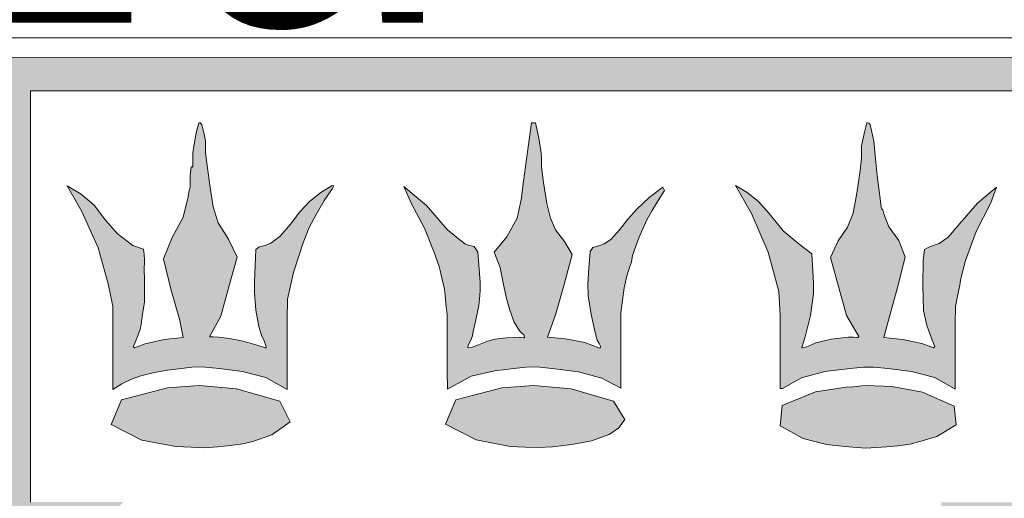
# Model space of a CAD drawing. Header units: metres. Extents: x -185 to -10, y 10 to 129.
# Tile 11 of 29: x -28.64 to -20.53, y 99.04 to 102.98. Entities that reach past the tile are written whole.
import ezdxf

# ---------------------------------------------------------------- set-up
doc = ezdxf.new("R2010")
doc.units = ezdxf.units.M
doc.header["$LTSCALE"] = 0.0125
doc.layers.add('Z_Schriftfeld-Logo', color=7, linetype='Continuous', lineweight=0, true_color=0xcccccc)
doc.layers.add('Z_Schriftfeld-Logoschraffur', color=7, linetype='Continuous', lineweight=0, true_color=0xdedede)
doc.styles.add('Arial', font='arial.ttf')

# ---------------------------------------------------------------- blocks, each defined once
blk = doc.blocks.new('UzK_Logo')
at = {"layer": 'Z_Schriftfeld-Logoschraffur'}
h = blk.add_hatch(color=256, dxfattribs=at)
h.dxf.hatch_style = 1
h.paths.add_polyline_path([(-11.8662, 19.047), (-12.3713, 19.047, 0.742279), (-0.2588, -22.7106), (-0.2787, -22.707), (-0.3304, -22.6934), (-0.3819, -22.6756), (-0.4332, -22.6535), (-0.5501, -22.6348), (-0.6687, -22.6093), (-0.7882, -22.5779), (-0.9074, -22.5413), (-1.0255, -22.5004), (-1.1412, -22.456), (-1.2621, -22.4054, -0.732246)])
h.paths.add_polyline_path([(6.5011, -20.8063), (7.4349, -20.4855), (8.349, -20.124), (9.2424, -19.7231), (10.114, -19.2838), (10.9627, -18.8072), (11.7874, -18.2943), (12.5871, -17.7463), (13.3606, -17.1642), (14.107, -16.5491), (14.825, -15.9021), (15.5137, -15.2242), (16.1186, -14.5739), (16.1186, -14.1135), (16.0688, -14.1731), (15.4339, -14.868), (14.7695, -15.5345), (14.0766, -16.1715), (13.3563, -16.7781), (12.6096, -17.3532), (11.8374, -17.8958), (11.0409, -18.4049), (10.221, -18.8794), (9.3789, -19.3183), (8.5154, -19.7206), (7.6316, -20.0853), (6.7286, -20.4113), (5.8074, -20.6976), (4.869, -20.9432), (3.9144, -21.1471), (2.9447, -21.3082), (2.5912, -21.6627), (3.5928, -21.5148), (4.579, -21.3221), (5.5488, -21.0856)])
h.paths.add_polyline_path([(16.1186, -16.0008), (16.1186, -15.6136, -0.191981), (0.9562, -22.4205), (0.8818, -22.4519), (0.7441, -22.5039), (0.6067, -22.5499), (0.4697, -22.5896), (0.3332, -22.623), (0.1973, -22.65), (0.1644, -22.6556), (0.1439, -22.6642), (0.0902, -22.6843), (0.0368, -22.7001), (-0.0176, -22.712, 0.200068)])
h = blk.add_hatch(color=256, dxfattribs=at)
h.dxf.hatch_style = 1
h.paths.add_polyline_path([(13.1308, -11.0423), (-13.3683, -11.0432), (-12.4148, -12.1032), (-5.1602, -12.1066), (-5.1602, -16.5009), (-4.9415, -17.6643), (-4.8225, -18.1432), (-4.7623, -18.3316), (-4.5154, -18.9821), (-4.4492, -19.1298), (-4.1429, -19.7004), (-3.9997, -19.9309), (-3.8059, -20.2255), (-3.5626, -20.5452), (-3.1266, -21.0406), (-3.022, -21.1504), (-2.915, -21.2572), (-2.8061, -21.3608), (-2.6955, -21.4611), (-2.5838, -21.558), (-2.4714, -21.6515), (-2.3586, -21.7414), (-2.2458, -21.8277), (-2.1334, -21.9101), (-2.0219, -21.9887), (-1.8379, -22.1089), (-1.5133, -22.2847), (-1.362, -22.3599), (-1.3079, -22.3844), (-1.2537, -22.4089), (-1.1975, -22.4324), (-1.1412, -22.456), (-1.0833, -22.4782), (-1.0255, -22.5004), (-0.9665, -22.5208), (-0.9074, -22.5413), (-0.8478, -22.5596), (-0.7882, -22.5779), (-0.7285, -22.5936), (-0.6687, -22.6093), (-0.6094, -22.622), (-0.5501, -22.6348), (-0.4916, -22.6441), (-0.4332, -22.6535), (-0.4076, -22.6645), (-0.3819, -22.6756), (-0.3562, -22.6845), (-0.3304, -22.6934), (-0.3046, -22.7002), (-0.2787, -22.707), (-0.2588, -22.7106, 0.002647), (-0.0183, -22.712), (-0.0164, -22.7118), (0.0102, -22.7059), (0.0368, -22.7001), (0.0635, -22.6922), (0.0902, -22.6843), (0.117, -22.6742), (0.164, -22.6556), (0.2652, -22.6365), (0.3332, -22.623), (0.4697, -22.5896), (0.6067, -22.5499), (0.6754, -22.5269), (0.7441, -22.5039), (0.8129, -22.4779), (0.9507, -22.4228), (1.0886, -22.3618), (1.2264, -22.2948), (1.433, -22.1842), (1.5703, -22.103), (1.7755, -21.9699), (1.9795, -21.8261), (2.1815, -21.669), (2.4478, -21.4424), (2.6434, -21.258), (2.9022, -20.9993), (3.1534, -20.72), (3.4308, -20.3583), (3.6753, -20.0225), (3.9869, -19.4947), (4.2058, -19.0742), (4.3791, -18.6611), (4.5601, -18.1102), (4.7097, -17.4501), (4.8778, -16.5007), (4.8787, -12.1032), (12.176, -12.1032)])
h.paths.add_polyline_path([(-4.8781, -11.3605), (4.5949, -11.3605), (4.5991, -15.2534), (3.743, -15.2533), (3.743, -15.2823), (4.063, -15.6474), (4.1852, -15.776), (4.5991, -15.2848), (4.5991, -15.5213), (4.2755, -15.9021), (4.5984, -16.28), (4.5984, -16.5249), (4.1739, -16.0362), (3.6613, -16.6294), (4.1735, -17.2512), (4.5988, -16.7386), (4.5991, -16.9826), (4.276, -17.3653), (4.501, -17.6409), (4.4826, -17.8378), (4.4565, -17.8117), (4.1698, -17.4642), (4.1565, -17.4817), (3.6617, -18.0878), (4.157, -18.6755), (4.1922, -18.6604), (4.1922, -18.6961), (4.0058, -19.123), (3.6634, -19.5335), (3.7331, -19.6326), (3.7193, -19.6565), (3.6424, -19.7651), (3.5705, -19.6625), (3.5584, -19.6466), (3.5425, -19.6625), (3.0485, -20.2654), (3.1834, -20.4347), (3.0844, -20.558), (2.9412, -20.3983), (2.4356, -20.9896), (2.5445, -21.1454), (2.4293, -21.2351), (2.3289, -21.1159), (1.8357, -21.7234), (1.462, -21.9837), (1.3544, -22.0436), (1.3355, -22.0472), (1.6087, -21.7104), (1.1158, -21.1157), (1.1018, -21.1017), (1.088, -21.1156), (0.5845, -21.725), (1.0122, -22.2244), (0.864, -22.2946), (0.4941, -21.8508), (0.4761, -21.8328), (0.4582, -21.8508), (-0.0311, -22.4521), (0.0106, -22.4976), (-0.0276, -22.5152), (-0.062, -22.5205), (-0.2353, -22.5205), (-0.2868, -22.5007), (-0.2702, -22.4901), (-0.2477, -22.4424), (-0.7349, -21.8508), (-0.7523, -21.8334), (-0.7697, -21.8508), (-1.1405, -22.2945), (-1.2802, -22.2255), (-0.8612, -21.7172), (-1.3741, -21.1157), (-1.8701, -21.7115), (-1.6105, -22.0588), (-2.1037, -21.7415), (-2.1003, -21.691), (-2.6016, -21.1188), (-2.7168, -21.2341), (-2.8116, -21.1281), (-2.7105, -20.9925), (-3.1886, -20.3973), (-3.211, -20.3749), (-3.2334, -20.3973), (-3.3598, -20.5571), (-3.3692, -20.5392), (-3.3704, -20.5161), (-3.4524, -20.4345), (-3.3136, -20.2763), (-3.334, -20.2488), (-3.8271, -19.6634), (-3.9152, -19.7632), (-4.0021, -19.6274), (-3.9405, -19.5292), (-4.2293, -19.1834), (-4.3947, -18.8433), (-4.4551, -18.6781), (-3.938, -18.0805), (-4.4476, -17.4848), (-4.727, -17.7995), (-4.7322, -17.8278), (-4.7778, -17.6371), (-4.5533, -17.3606), (-4.8743, -16.9645), (-4.8743, -16.7383), (-4.4428, -17.2307), (-3.9383, -16.6298), (-4.436, -16.038), (-4.8722, -16.5278), (-4.8666, -16.2992), (-4.5525, -15.9006), (-4.8651, -15.5128), (-4.875, -15.4863), (-4.8708, -15.2852), (-4.4368, -15.775), (-4.0029, -15.2522), (-4.8781, -15.2521)], flags=16)
h.paths.add_polyline_path([(-4.5308, -12.2589), (-4.4003, -12.3371), (-4.2762, -12.4418), (-4.1783, -12.5698), (-4.0578, -12.7113), (-3.9088, -12.8227), (-3.8096, -12.8583), (-3.8038, -12.9089), (-3.7992, -12.9592), (-3.7983, -12.9948), (-3.8015, -13.0325), (-3.7988, -13.1658), (-3.7998, -13.3557), (-3.8172, -13.4722), (-3.8325, -13.5676), (-3.8382, -13.6071), (-3.8596, -13.6699), (-3.892, -13.7472), (-3.9069, -13.7814), (-3.8956, -13.7927), (-3.7929, -13.754), (-3.6134, -13.7138), (-3.4342, -13.6951), (-3.4687, -13.521), (-3.5512, -13.2358), (-3.6198, -12.9509), (-3.5379, -12.7472), (-3.4329, -12.5546), (-3.3875, -12.3614), (-3.3779, -12.2996), (-3.3715, -12.285), (-3.3669, -12.2682), (-3.3667, -12.2457), (-3.3667, -12.1945), (-3.3667, -12.1471), (-3.3609, -12.1082), (-3.3568, -12.0802), (-3.3444, -12.0752), (-3.3427, -12.0714), (-3.3426, -12.042), (-3.3426, -11.9822), (-3.3426, -11.9469), (-3.3335, -11.8836), (-3.3107, -11.757), (-3.284, -11.6616), (-3.2676, -11.6653), (-3.2563, -11.6819), (-3.2417, -11.7414), (-3.2271, -11.8012), (-3.2213, -11.8359), (-3.2213, -11.8676), (-3.2213, -11.9176), (-3.2211, -11.9435), (-3.2064, -12.0672), (-3.1785, -12.2738), (-3.1502, -12.4574), (-3.1025, -12.6079), (-3.0057, -12.7623), (-2.9218, -12.9345), (-3.0014, -13.2151), (-3.0772, -13.4932), (-3.1832, -13.6894), (-3.151, -13.6877), (-3.0951, -13.6902), (-2.9953, -13.7025), (-2.864, -13.7303), (-2.7335, -13.7677), (-2.6511, -13.7944), (-2.6489, -13.7898), (-2.6506, -13.7694), (-2.6679, -13.726), (-2.6916, -13.672), (-2.7179, -13.5895), (-2.7444, -13.4362), (-2.7592, -13.2717), (-2.7597, -13.1731), (-2.7522, -13.0135), (-2.7452, -12.8619), (-2.7136, -12.8356), (-2.6579, -12.8225), (-2.6022, -12.8006), (-2.5138, -12.7349), (-2.4169, -12.6229), (-2.3275, -12.5053), (-2.2363, -12.4084), (-2.1292, -12.3219), (-2.0222, -12.2566), (-2.0061, -12.2602), (-2.021, -12.2838), (-2.0348, -12.3057), (-2.0977, -12.3988), (-2.1752, -12.5294), (-2.2405, -12.6546), (-2.2968, -12.7999), (-2.3877, -13.0799), (-2.4462, -13.3308), (-2.4476, -13.524), (-2.4476, -13.9289), (-2.4476, -14.1857), (-2.6508, -14.0726), (-2.8726, -14.0152), (-3.094, -13.9883), (-3.2252, -13.9741), (-3.3261, -13.9734), (-3.4508, -13.987), (-3.5812, -14.0043), (-3.705, -14.0252), (-3.8342, -14.0575), (-3.9226, -14.0882), (-4.0147, -14.1322), (-4.1005, -14.1858), (-4.1005, -13.9433), (-4.1005, -13.5607), (-4.1008, -13.3966), (-4.1087, -13.3544), (-4.1219, -13.2946), (-4.145, -13.186), (-4.2392, -12.8472), (-4.3919, -12.5015)], flags=0)
h.paths.add_polyline_path([(-4.0167, -14.2852), (-3.5818, -14.1716), (-3.2778, -14.1482), (-2.9286, -14.1792), (-2.5184, -14.2974), (-2.4217, -14.494), (-2.595, -14.6148), (-2.7751, -14.6774), (-2.8686, -14.6996), (-2.9856, -14.7164), (-3.1039, -14.7298), (-3.2377, -14.7374), (-3.3585, -14.7329), (-3.5023, -14.7259), (-3.8243, -14.6664), (-4.1152, -14.517)], flags=0)
h.paths.add_polyline_path([(-3.8063, -15.3027), (-3.3016, -15.888), (-3.7981, -16.4899), (-4.311, -15.8963)], flags=0)
h.paths.add_polyline_path([(-3.6158, -15.2521), (-2.7693, -15.2521), (-2.7693, -15.2762), (-3.1845, -15.7633)], flags=0)
h.paths.add_polyline_path([(-1.3452, -12.2642), (-1.1283, -12.4455), (-0.9294, -12.6749), (-0.7659, -12.8072), (-0.7224, -12.8233), (-0.6772, -12.8345), (-0.6434, -12.888), (-0.6321, -13.0466), (-0.6231, -13.1705), (-0.621, -13.215), (-0.6221, -13.2453), (-0.6254, -13.2976), (-0.6346, -13.3917), (-0.6619, -13.5276), (-0.6883, -13.6391), (-0.6957, -13.6794), (-0.7113, -13.7188), (-0.7328, -13.7622), (-0.7398, -13.7833), (-0.7371, -13.7889), (-0.7297, -13.7926), (-0.7032, -13.7883), (-0.638, -13.7624), (-0.5591, -13.7317), (-0.4957, -13.7147), (-0.4342, -13.7042), (-0.3727, -13.6976), (-0.3012, -13.6937), (-0.2468, -13.6915), (-0.2141, -13.694), (-0.2058, -13.6971), (-0.2032, -13.6973), (-0.2012, -13.6889), (-0.2068, -13.6701), (-0.2273, -13.6521), (-0.2504, -13.632), (-0.2986, -13.55), (-0.3413, -13.4349), (-0.372, -13.3239), (-0.4026, -13.1815), (-0.4325, -13.0324), (-0.4879, -12.8873), (-0.3686, -12.7417), (-0.2719, -12.5637), (-0.234, -12.3896), (-0.2113, -12.2147), (-0.1635, -11.8673), (-0.1352, -11.6623), (-0.1074, -11.6623), (-0.0973, -11.6623), (-0.0704, -11.7921), (-0.0482, -11.9225), (-0.0395, -11.9889), (-0.0395, -12.0208), (-0.0395, -12.0748), (-0.0393, -12.1027), (-0.0222, -12.2262), (0.0108, -12.4245), (0.0427, -12.5653), (0.0926, -12.6746), (0.1757, -12.7871), (0.2477, -12.91), (0.1731, -13.1932), (0.0913, -13.4795), (0.0145, -13.6921), (0.1877, -13.7063), (0.3686, -13.743), (0.5005, -13.7936), (0.5091, -13.7963), (0.5159, -13.7942), (0.5165, -13.7775), (0.5036, -13.7497), (0.4864, -13.719), (0.4665, -13.6461), (0.4295, -13.4772), (0.4017, -13.3012), (0.3977, -13.1879), (0.4083, -13.039), (0.4196, -12.8804), (0.4462, -12.8418), (0.5006, -12.8264), (0.5532, -12.8084), (0.6147, -12.7678), (0.6995, -12.6737), (0.7776, -12.5755), (0.8623, -12.4811), (0.9796, -12.3679), (1.1091, -12.2723), (1.124, -12.3015), (1.0628, -12.397), (1.0062, -12.4909), (0.957, -12.5822), (0.8795, -12.752), (0.821, -12.9194), (0.8106, -12.9787), (0.7887, -13.0425), (0.7659, -13.1122), (0.7428, -13.2258), (0.722, -13.3674), (0.7111, -13.4598), (0.7105, -13.5928), (0.7105, -13.9354), (0.7105, -14.1737), (0.5294, -14.0785), (0.3082, -14.0182), (0.0864, -13.9899), (-0.0557, -13.9745), (-0.1553, -13.9727), (-0.2749, -13.9855), (-0.4844, -14.0107), (-0.7055, -14.0605), (-0.9296, -14.1841), (-0.9348, -14.0053), (-0.9348, -13.6559), (-0.9349, -13.4725), (-0.9425, -13.4042), (-0.9546, -13.2995), (-0.9604, -13.2381), (-0.9724, -13.1828), (-0.992, -13.1055), (-1.0008, -13.0597), (-1.0103, -13.022), (-1.0285, -12.9695), (-1.0566, -12.8884), (-1.149, -12.6586), (-1.2711, -12.4282)], flags=0)
h.paths.add_polyline_path([(-2.5792, -15.3027), (-2.0738, -15.8963), (-2.575, -16.482), (-3.0753, -15.8963)], flags=0)
h.paths.add_polyline_path([(-2.3804, -15.2541), (-1.5332, -15.2541), (-1.9566, -15.7633), (-2.3804, -15.2762)], flags=0)
h.paths.add_polyline_path([(-3.1924, -16.03), (-2.6877, -16.6232), (-3.1845, -17.2168), (-3.6975, -16.6232)], flags=0)
h.paths.add_polyline_path([(-3.8063, -16.7562), (-3.3016, -17.3501), (-3.7981, -17.9437), (-4.311, -17.358)], flags=0)
h.paths.add_polyline_path([(-0.8512, -14.2852), (-0.4162, -14.1716), (-0.1121, -14.1482), (0.2397, -14.1792), (0.642, -14.2974), (0.7476, -14.4705), (0.6923, -14.5501), (0.598, -14.6141), (0.4337, -14.6714), (0.2451, -14.7081), (0.0622, -14.7298), (-0.0716, -14.7364), (-0.1926, -14.7319), (-0.3366, -14.7259), (-0.6588, -14.6637), (-0.9499, -14.5146)], flags=0)
h.paths.add_polyline_path([(-1.3431, -15.3106), (-0.8384, -15.8963), (-1.3348, -16.4899), (-1.8478, -15.8963)], flags=0)
h.paths.add_polyline_path([(-1.9653, -16.03), (-1.4519, -16.6232), (-1.9566, -17.2168), (-2.4617, -16.6232)], flags=0)
h.paths.add_polyline_path([(-1.1526, -15.2541), (-0.2975, -15.2541), (-0.7292, -15.7633), (-1.1526, -15.2762)], flags=0)
h.paths.add_polyline_path([(-2.5792, -16.7562), (-2.0738, -17.3501), (-2.5709, -17.9437), (-3.0753, -17.3501)], flags=0)
h.paths.add_polyline_path([(-3.1924, -17.4914), (-2.6877, -18.0688), (-3.1845, -18.6703), (-3.6975, -18.077)], flags=0)
h.paths.add_polyline_path([(-3.8063, -18.21), (-3.3016, -18.804), (-3.8101, -19.3889), (-4.311, -18.804)], flags=0)
h.paths.add_polyline_path([(-0.7374, -16.03), (-0.2245, -16.6232), (-0.7292, -17.2089), (-1.2263, -16.6232)], flags=0)
h.paths.add_polyline_path([(-0.6124, -15.8963), (-0.1235, -15.3027), (0.3891, -15.8963), (-0.1115, -16.482)], flags=0)
h.paths.add_polyline_path([(-1.3431, -16.7562), (-1.2642, -16.849), (-1.0907, -17.0532), (-0.9172, -17.2573), (-0.8384, -17.3501), (-0.9173, -17.4429), (-1.0909, -17.6469), (-1.2645, -17.851), (-1.3434, -17.9437), (-1.8395, -17.346), (-1.7619, -17.2538), (-1.5913, -17.0511), (-1.4206, -16.8483)], flags=0)
h.paths.add_polyline_path([(-1.9573, -17.4914), (-1.4519, -18.0688), (-1.9566, -18.6703), (-2.4617, -18.085)], flags=0)
h.paths.add_polyline_path([(0.0746, -15.2569), (0.9297, -15.2569), (0.5059, -15.7633)], flags=0)
h.paths.add_polyline_path([(-2.5792, -18.21), (-2.5002, -18.3034), (-2.3265, -18.5089), (-2.1527, -18.7143), (-2.0738, -18.8077), (-2.1514, -18.8986), (-2.3222, -19.0983), (-2.4929, -19.2981), (-2.5706, -19.3889), (-3.0753, -18.8074), (-2.9978, -18.7141), (-2.8272, -18.5087), (-2.6567, -18.3034)], flags=0)
h.paths.add_polyline_path([(-3.1924, -18.9369), (-2.6877, -19.5305), (-3.1845, -20.1241), (-3.6975, -19.5305)], flags=0)
h.paths.add_polyline_path([(-0.1156, -16.7562), (0.3891, -17.3501), (-0.1156, -17.9437), (-0.6124, -17.3543)], flags=0)
h.paths.add_polyline_path([(0.0012, -16.6232), (0.498, -16.03), (1.003, -16.6191), (0.5059, -17.2168)], flags=0)
h.paths.add_polyline_path([(-0.7254, -17.4914), (-0.2245, -18.077), (-0.7292, -18.6703), (-1.2263, -18.077)], flags=0)
h.paths.add_polyline_path([(1.7946, -12.2561), (1.9071, -12.322), (2.0145, -12.4059), (2.1135, -12.5212), (2.2458, -12.6856), (2.3988, -12.812), (2.5168, -12.9037), (2.5291, -13.0681), (2.5354, -13.1779), (2.5338, -13.2817), (2.5058, -13.4857), (2.4562, -13.6868), (2.4222, -13.7901), (2.4279, -13.7926), (2.4506, -13.7897), (2.499, -13.7696), (2.5569, -13.7457), (2.6218, -13.7279), (2.7003, -13.7115), (2.7826, -13.6995), (2.8628, -13.6922), (2.9139, -13.6901), (2.944, -13.6938), (2.9536, -13.6945), (2.9644, -13.6835), (2.8453, -13.4865), (2.7701, -13.2124), (2.6945, -12.9369), (2.7662, -12.779), (2.8568, -12.6487), (2.9082, -12.5175), (2.9443, -12.3269), (2.9746, -12.115), (2.9886, -11.9924), (2.9888, -11.9655), (2.9888, -11.9134), (2.9888, -11.8822), (2.9973, -11.8353), (3.0177, -11.7494), (3.0395, -11.6589), (3.0594, -11.6651), (3.0692, -11.6796), (3.1046, -11.8369), (3.1219, -12.0023), (3.1377, -12.1603), (3.1538, -12.2839), (3.1691, -12.4041), (3.1747, -12.4597), (3.1817, -12.4751), (3.1919, -12.4872), (3.1999, -12.5227), (3.2483, -12.6479), (3.3415, -12.7774), (3.4006, -12.9356), (3.3282, -13.2207), (3.249, -13.5072), (3.2012, -13.6945), (3.3809, -13.7126), (3.561, -13.7515), (3.6712, -13.7924), (3.6824, -13.7809), (3.6573, -13.7186), (3.6065, -13.5797), (3.5755, -13.4394), (3.569, -13.1948), (3.5736, -12.9681), (3.5836, -12.8624), (3.6332, -12.8356), (3.7237, -12.8039), (3.8099, -12.7462), (3.9206, -12.6159), (4.0854, -12.4222), (4.2679, -12.2703), (4.2134, -12.4206), (4.0736, -12.6917), (3.9729, -12.9641), (3.9408, -13.0847), (3.9264, -13.1504), (3.9183, -13.1976), (3.9109, -13.2446), (3.8911, -13.3357), (3.8768, -13.4056), (3.8762, -13.562), (3.8762, -13.9395), (3.8762, -14.185), (3.6831, -14.0738), (3.461, -14.0156), (3.2391, -13.9885), (3.1076, -13.9756), (3.0063, -13.9766), (2.8803, -13.987), (2.6421, -14.0169), (2.4216, -14.0767), (2.2408, -14.1782), (2.2342, -14.1782), (2.2181, -14.1782), (2.2181, -13.9041), (2.2181, -13.4879), (2.2048, -13.2587), (2.1041, -12.8862), (1.9477, -12.5196)], flags=0)
h.paths.add_polyline_path([(0.6155, -15.8963), (1.1202, -15.3027), (1.617, -15.8963), (1.1157, -16.482)], flags=0)
h.paths.add_polyline_path([(-1.3513, -18.21), (-0.8384, -18.804), (-1.3389, -19.3889), (-1.8395, -18.8077)], flags=0)
h.paths.add_polyline_path([(-1.9653, -18.9369), (-1.4519, -19.5305), (-1.9566, -20.1241), (-2.4617, -19.5305)], flags=0)
h.paths.add_polyline_path([(1.3289, -15.2802), (1.4176, -15.2479), (1.8745, -15.2479), (2.1565, -15.2479), (2.1531, -15.2724), (2.0843, -15.3556), (1.9324, -15.5343), (1.7818, -15.717), (1.7453, -15.7544), (1.7298, -15.7544), (1.7163, -15.7458), (1.537, -15.5303)], flags=0)
h.paths.add_polyline_path([(-2.5792, -19.6639), (-2.0738, -20.2571), (-2.5709, -20.851), (-3.0753, -20.2571)], flags=0)
h.paths.add_polyline_path([(2.2374, -14.3373), (2.5519, -14.2092), (2.8435, -14.1656), (2.9097, -14.1612), (2.9923, -14.153), (3.0494, -14.1482), (3.1114, -14.1507), (3.2024, -14.155), (3.2761, -14.1586), (3.5654, -14.2114), (3.8653, -14.3437), (3.8851, -14.521), (3.7023, -14.6305), (3.5396, -14.6798), (3.4486, -14.7028), (3.3339, -14.7185), (3.2279, -14.7298), (3.0252, -14.7409), (2.8308, -14.7275), (2.6571, -14.7062), (2.4372, -14.6506), (2.2194, -14.5298)], flags=0)
h.paths.add_polyline_path([(0.5021, -17.4914), (1.003, -18.0812), (0.9254, -18.1732), (0.7545, -18.3757), (0.5836, -18.5782), (0.5059, -18.6703), (0.427, -18.5776), (0.2536, -18.3737), (0.0801, -18.1697), (0.0012, -18.077), (0.0795, -17.9855), (0.2517, -17.7842), (0.4239, -17.5829)], flags=0)
h.paths.add_polyline_path([(0.6155, -17.358), (1.1116, -16.7562), (1.617, -17.3501), (1.1281, -17.9437)], flags=0)
h.paths.add_polyline_path([(-0.1256, -18.2107), (-0.0902, -18.2262), (-0.0746, -18.2408), (0.0446, -18.3835), (0.3336, -18.7356), (0.3433, -18.8587), (0.1409, -19.1006), (-0.0615, -19.3425), (-0.129, -19.3717), (-0.5335, -18.8966), (-0.6069, -18.7973), (-0.4583, -18.6162), (-0.2385, -18.3483)], flags=0)
h.paths.add_polyline_path([(1.2294, -16.6232), (1.7255, -16.03), (2.2302, -16.6232), (1.7341, -17.2168)], flags=0)
h.paths.add_polyline_path([(-0.7374, -18.9369), (-0.2245, -19.5226), (-0.7212, -20.1241), (-1.2263, -19.5305)], flags=0)
h.paths.add_polyline_path([(1.8426, -15.8963), (2.3518, -15.3106), (2.8524, -15.8963), (2.3518, -16.482)], flags=0)
h.paths.add_polyline_path([(-1.3431, -19.6639), (-0.8384, -20.2571), (-1.3431, -20.851), (-1.8395, -20.2571)], flags=0)
h.paths.add_polyline_path([(2.5378, -15.2486), (2.8388, -15.2486), (3.304, -15.2486), (3.3142, -15.3515), (3.1511, -15.5528), (2.9802, -15.7544), (2.9696, -15.7544), (2.9533, -15.7544), (2.8638, -15.6462), (2.6941, -15.4514)], flags=0)
h.paths.add_polyline_path([(-1.9653, -20.3987), (-1.4519, -20.984), (-1.9566, -21.5779), (-2.4617, -20.9923)], flags=0)
h.paths.add_polyline_path([(1.2294, -18.077), (1.3069, -17.9855), (1.4774, -17.7842), (1.648, -17.5829), (1.7255, -17.4914), (2.2302, -18.0812), (2.1527, -18.1732), (1.9821, -18.3757), (1.8116, -18.5782), (1.7341, -18.6703), (1.6552, -18.5776), (1.4817, -18.3737), (1.3082, -18.1697)], flags=0)
h.paths.add_polyline_path([(1.1202, -18.21), (1.617, -18.7995), (1.1157, -19.3889), (0.6155, -18.804)], flags=0)
h.paths.add_polyline_path([(1.8426, -17.3501), (2.3394, -16.7562), (2.8524, -17.3501), (2.3559, -17.9437)], flags=0)
h.paths.add_polyline_path([(0.5059, -18.9369), (1.003, -19.5305), (0.5059, -20.1241), (0.0012, -19.5305)], flags=0)
h.paths.add_polyline_path([(2.4644, -16.6232), (2.5421, -16.5305), (2.7128, -16.3266), (2.8836, -16.1227), (2.9612, -16.03), (3.4663, -16.6232), (3.3886, -16.716), (3.2177, -16.92), (3.0468, -17.124), (2.9692, -17.2168), (2.8903, -17.124), (2.7168, -16.92), (2.5433, -16.716)], flags=0)
h.paths.add_polyline_path([(-0.1156, -19.6639), (0.3891, -20.2612), (-0.1156, -20.851), (-0.6124, -20.2612)], flags=0)
h.paths.add_polyline_path([(3.0784, -15.9042), (3.5789, -15.3106), (4.0881, -15.8963), (3.5789, -16.482)], flags=0)
h.paths.add_polyline_path([(-0.7254, -20.3987), (-0.2245, -20.984), (-0.7292, -21.5779), (-1.2342, -20.9923)], flags=0)
h.paths.add_polyline_path([(1.7341, -18.9369), (2.2302, -19.5305), (1.7341, -20.1241), (1.2294, -19.5305)], flags=0)
h.paths.add_polyline_path([(2.3477, -18.21), (2.8524, -18.804), (2.3518, -19.3889), (1.8505, -18.8077)], flags=0)
h.paths.add_polyline_path([(2.4644, -18.077), (2.9516, -17.4921), (2.9791, -17.4921), (3.4663, -18.077), (2.9692, -18.6703)], flags=0)
h.paths.add_polyline_path([(1.1116, -19.6639), (1.617, -20.2571), (1.1281, -20.851), (0.6155, -20.2654)], flags=0)
h.paths.add_polyline_path([(3.0784, -17.3501), (3.5831, -16.7562), (4.0881, -17.3501), (3.5831, -17.9437)], flags=0)
h.paths.add_polyline_path([(0.5021, -20.3987), (1.003, -20.984), (0.5059, -21.5779), (0.0012, -20.984)], flags=0)
h.paths.add_polyline_path([(-0.1156, -21.1177), (0.3891, -21.7109), (-0.1073, -22.3045), (-0.6124, -21.7109)], flags=0)
h.paths.add_polyline_path([(2.965, -18.9452), (3.4663, -19.5343), (2.9692, -20.1241), (2.4644, -19.5305)], flags=0)
h.paths.add_polyline_path([(2.3477, -19.6639), (2.8524, -20.2571), (2.3559, -20.851), (1.8505, -20.2571)], flags=0)
h.paths.add_polyline_path([(3.084, -18.8051), (3.2381, -18.6214), (3.466, -18.3496), (3.5831, -18.21), (3.7002, -18.3477), (3.9283, -18.6158), (4.0824, -18.7969), (3.9698, -18.9458), (3.6665, -19.3053), (3.5967, -19.3868), (3.5558, -19.3641), (3.1563, -18.902)], flags=0)
h.paths.add_polyline_path([(1.7341, -20.3987), (2.2302, -20.9881), (1.7341, -21.5779), (1.2294, -20.9923)], flags=0)
h = blk.add_hatch(color=256, dxfattribs=at)
h.dxf.hatch_style = 1
h.paths.add_polyline_path([(-3.284, -11.6616), (-3.2735, -11.664), (-3.2638, -11.671), (-3.2563, -11.6819), (-3.2417, -11.7414), (-3.2271, -11.8012), (-3.2213, -11.8359), (-3.2213, -11.8676), (-3.2213, -11.9176), (-3.2211, -11.9435), (-3.2064, -12.0672), (-3.1785, -12.2738), (-3.1502, -12.4574), (-3.1025, -12.6079), (-3.0057, -12.7623), (-2.9218, -12.9345), (-3.0014, -13.2151), (-3.0772, -13.4932), (-3.1832, -13.6894), (-3.151, -13.6877), (-3.0951, -13.6902), (-2.9953, -13.7025), (-2.864, -13.7303), (-2.7335, -13.7677), (-2.6534, -13.7937), (-2.6513, -13.7948), (-2.6489, -13.7898), (-2.6506, -13.7694), (-2.6679, -13.726), (-2.6916, -13.672), (-2.7179, -13.5895), (-2.7444, -13.4362), (-2.7592, -13.2717), (-2.7597, -13.1731), (-2.7522, -13.0135), (-2.7452, -12.8619), (-2.7136, -12.8356), (-2.6579, -12.8225), (-2.6022, -12.8006), (-2.5138, -12.7349), (-2.4169, -12.6229), (-2.3275, -12.5053), (-2.2363, -12.4084), (-2.1292, -12.3219), (-2.0222, -12.2566), (-2.0061, -12.2602), (-2.021, -12.2838), (-2.0348, -12.3057), (-2.0977, -12.3988), (-2.1752, -12.5294), (-2.2405, -12.6546), (-2.2968, -12.7999), (-2.3877, -13.0799), (-2.4462, -13.3308), (-2.4476, -13.524), (-2.4476, -13.9289), (-2.4476, -14.1857), (-2.6508, -14.0726), (-2.8726, -14.0152), (-3.094, -13.9883), (-3.2252, -13.9741), (-3.3261, -13.9734), (-3.4508, -13.987), (-3.5812, -14.0043), (-3.705, -14.0252), (-3.8342, -14.0575), (-3.9226, -14.0882), (-4.0147, -14.1322), (-4.1005, -14.1858), (-4.1005, -13.9433), (-4.1005, -13.5607), (-4.1008, -13.3966), (-4.1087, -13.3544), (-4.1219, -13.2946), (-4.145, -13.186), (-4.2392, -12.8472), (-4.3919, -12.5015), (-4.5308, -12.2589), (-4.4003, -12.3371), (-4.2762, -12.4418), (-4.1783, -12.5698), (-4.0578, -12.7113), (-3.9088, -12.8227), (-3.8096, -12.8583), (-3.8038, -12.9089), (-3.7992, -12.9592), (-3.7983, -12.9948), (-3.8015, -13.0325), (-3.7988, -13.1658), (-3.7998, -13.3557), (-3.8172, -13.4722), (-3.8325, -13.5676), (-3.8382, -13.6071), (-3.8596, -13.6699), (-3.892, -13.7472), (-3.9069, -13.7814), (-3.9011, -13.7872), (-3.8956, -13.7927), (-3.7929, -13.754), (-3.6134, -13.7138), (-3.4342, -13.6951), (-3.4687, -13.521), (-3.5512, -13.2358), (-3.6198, -12.9509), (-3.5379, -12.7472), (-3.4329, -12.5546), (-3.3875, -12.3614), (-3.3779, -12.2996), (-3.3715, -12.285), (-3.3669, -12.2682), (-3.3667, -12.2457), (-3.3667, -12.1945), (-3.3667, -12.1576), (-3.3652, -12.137), (-3.3609, -12.1082), (-3.3568, -12.0802), (-3.3536, -12.0789), (-3.3469, -12.0808), (-3.3427, -12.0714), (-3.3426, -12.042), (-3.3426, -11.9822), (-3.3426, -11.9469), (-3.3335, -11.8836), (-3.3107, -11.757)])
h.paths.add_polyline_path([(-0.0973, -11.6623), (-0.0704, -11.7921), (-0.0482, -11.9225), (-0.0395, -11.9889), (-0.0395, -12.0208), (-0.0395, -12.0748), (-0.0393, -12.1027), (-0.0222, -12.2262), (0.0108, -12.4245), (0.0427, -12.5653), (0.0926, -12.6746), (0.1757, -12.7871), (0.2477, -12.91), (0.1731, -13.1932), (0.0913, -13.4795), (0.0145, -13.6921), (0.1877, -13.7063), (0.3686, -13.743), (0.5005, -13.7936), (0.5091, -13.7963), (0.5159, -13.7942), (0.5165, -13.7775), (0.5036, -13.7497), (0.4864, -13.719), (0.4665, -13.6461), (0.4295, -13.4772), (0.4017, -13.3012), (0.3977, -13.1879), (0.4083, -13.039), (0.4196, -12.8804), (0.4462, -12.8418), (0.5006, -12.8264), (0.5532, -12.8084), (0.6147, -12.7678), (0.6995, -12.6737), (0.7776, -12.5755), (0.8623, -12.4811), (0.9796, -12.3679), (1.1091, -12.2723), (1.124, -12.3015), (1.0628, -12.397), (1.0062, -12.4909), (0.957, -12.5822), (0.8795, -12.752), (0.821, -12.9194), (0.8106, -12.9787), (0.7887, -13.0425), (0.7659, -13.1122), (0.7428, -13.2258), (0.722, -13.3674), (0.7111, -13.4598), (0.7105, -13.5928), (0.7105, -13.9354), (0.7105, -14.1737), (0.5294, -14.0785), (0.3082, -14.0182), (0.0864, -13.9899), (-0.0557, -13.9745), (-0.1553, -13.9727), (-0.2749, -13.9855), (-0.4844, -14.0107), (-0.7055, -14.0605), (-0.9296, -14.1841), (-0.9348, -14.0053), (-0.9348, -13.6559), (-0.9349, -13.4725), (-0.9425, -13.4042), (-0.9546, -13.2995), (-0.9604, -13.2381), (-0.9724, -13.1828), (-0.992, -13.1055), (-1.0008, -13.0597), (-1.0103, -13.022), (-1.0285, -12.9695), (-1.0566, -12.8884), (-1.149, -12.6586), (-1.2711, -12.4282), (-1.3452, -12.2642), (-1.1283, -12.4455), (-0.9294, -12.6749), (-0.7659, -12.8072), (-0.7224, -12.8233), (-0.6772, -12.8345), (-0.6434, -12.888), (-0.6321, -13.0466), (-0.6231, -13.1705), (-0.621, -13.215), (-0.6221, -13.2453), (-0.6254, -13.2976), (-0.6346, -13.3917), (-0.6619, -13.5276), (-0.6883, -13.6391), (-0.6957, -13.6794), (-0.7113, -13.7188), (-0.7328, -13.7622), (-0.7398, -13.7833), (-0.7371, -13.7889), (-0.7297, -13.7926), (-0.7032, -13.7883), (-0.638, -13.7624), (-0.5591, -13.7317), (-0.4957, -13.7147), (-0.4342, -13.7042), (-0.3727, -13.6976), (-0.3012, -13.6937), (-0.2468, -13.6915), (-0.2141, -13.694), (-0.2058, -13.6971), (-0.2032, -13.6973), (-0.2012, -13.6889), (-0.2068, -13.6701), (-0.2273, -13.6521), (-0.2504, -13.632), (-0.2986, -13.55), (-0.3413, -13.4349), (-0.372, -13.3239), (-0.4026, -13.1815), (-0.4325, -13.0324), (-0.4879, -12.8873), (-0.3686, -12.7417), (-0.2719, -12.5637), (-0.234, -12.3896), (-0.2113, -12.2147), (-0.1635, -11.8673), (-0.1353, -11.6628), (-0.1259, -11.6623), (-0.1074, -11.6623)])
h.paths.add_polyline_path([(3.0387, -11.6619), (3.0496, -11.6621), (3.0594, -11.6651), (3.0692, -11.6796), (3.1046, -11.8369), (3.1219, -12.0023), (3.1377, -12.1603), (3.1538, -12.2839), (3.1691, -12.4041), (3.1747, -12.4597), (3.1817, -12.4751), (3.1919, -12.4872), (3.1999, -12.5227), (3.2483, -12.6479), (3.3415, -12.7774), (3.4006, -12.9356), (3.3282, -13.2207), (3.249, -13.5072), (3.2012, -13.6945), (3.3809, -13.7126), (3.561, -13.7515), (3.6712, -13.7924), (3.6766, -13.7869), (3.6824, -13.7809), (3.6573, -13.7186), (3.6065, -13.5797), (3.5755, -13.4394), (3.569, -13.1948), (3.5736, -12.9681), (3.5836, -12.8624), (3.6332, -12.8356), (3.7237, -12.8039), (3.8099, -12.7462), (3.9206, -12.6159), (4.0854, -12.4222), (4.2679, -12.2703), (4.2134, -12.4206), (4.0736, -12.6917), (3.9729, -12.9641), (3.9408, -13.0847), (3.9264, -13.1504), (3.9183, -13.1976), (3.9109, -13.2446), (3.8911, -13.3357), (3.8768, -13.4056), (3.8762, -13.562), (3.8762, -13.9395), (3.8762, -14.185), (3.6831, -14.0738), (3.461, -14.0156), (3.2391, -13.9885), (3.1076, -13.9756), (3.0063, -13.9766), (2.8803, -13.987), (2.6421, -14.0169), (2.4216, -14.0767), (2.2408, -14.1782), (2.2342, -14.1782), (2.2231, -14.1782), (2.2181, -14.1747), (2.2181, -13.9041), (2.2181, -13.4879), (2.2048, -13.2587), (2.1041, -12.8862), (1.9477, -12.5196), (1.7946, -12.2561), (1.9071, -12.322), (2.0145, -12.4059), (2.1135, -12.5212), (2.2458, -12.6856), (2.3988, -12.812), (2.5168, -12.9037), (2.5291, -13.0681), (2.5354, -13.1779), (2.5338, -13.2817), (2.5058, -13.4857), (2.4562, -13.6868), (2.4231, -13.7876), (2.4221, -13.79), (2.4279, -13.7926), (2.4506, -13.7897), (2.499, -13.7696), (2.5569, -13.7457), (2.6218, -13.7279), (2.7003, -13.7115), (2.7826, -13.6995), (2.8628, -13.6922), (2.9139, -13.6901), (2.944, -13.6938), (2.9536, -13.6945), (2.9596, -13.6884), (2.9644, -13.6835), (2.8453, -13.4865), (2.7701, -13.2124), (2.6945, -12.9369), (2.7662, -12.779), (2.8568, -12.6487), (2.9082, -12.5175), (2.9443, -12.3269), (2.9746, -12.115), (2.9886, -11.9924), (2.9888, -11.9655), (2.9888, -11.9134), (2.9888, -11.8822), (2.9973, -11.8353), (3.0177, -11.7494)])
h.paths.add_polyline_path([(-3.2778, -14.1482), (-2.9286, -14.1792), (-2.5184, -14.2974), (-2.4217, -14.494), (-2.595, -14.6148), (-2.7751, -14.6774), (-2.8686, -14.6996), (-2.9856, -14.7164), (-3.1039, -14.7298), (-3.2377, -14.7374), (-3.3585, -14.7329), (-3.5023, -14.7259), (-3.8243, -14.6664), (-4.1152, -14.517), (-4.0167, -14.2852), (-3.5818, -14.1716)])
h.paths.add_polyline_path([(-0.1121, -14.1482), (0.2397, -14.1792), (0.642, -14.2974), (0.7476, -14.4705), (0.6923, -14.5501), (0.598, -14.6141), (0.4337, -14.6714), (0.2451, -14.7081), (0.0622, -14.7298), (-0.0716, -14.7364), (-0.1926, -14.7319), (-0.3366, -14.7259), (-0.6588, -14.6637), (-0.9499, -14.5146), (-0.8512, -14.2852), (-0.4162, -14.1716)])
h.paths.add_polyline_path([(3.0494, -14.1482), (3.1114, -14.1507), (3.2024, -14.155), (3.2761, -14.1586), (3.5654, -14.2114), (3.8653, -14.3437), (3.8851, -14.521), (3.7023, -14.6305), (3.5396, -14.6798), (3.4486, -14.7028), (3.3339, -14.7185), (3.2279, -14.7298), (3.0252, -14.7409), (2.8308, -14.7275), (2.6571, -14.7062), (2.4372, -14.6506), (2.2194, -14.5298), (2.2374, -14.3373), (2.5519, -14.2092), (2.8435, -14.1656), (2.9097, -14.1612), (2.9923, -14.153)])
at = {"layer": 'Z_Schriftfeld-Logo', "lineweight": 0}
blk.add_lwpolyline([(13.211, -10.4503), (12.9626, -10.7481), (12.8925, -10.8172), (12.856, -10.8507), (12.8357, -10.8585), (-9.257, -10.8585), (-9.263, -10.8582), (-9.263, -10.7968), (-9.2404, -10.7961), (-9.1495, -10.7804), (-9.0825, -10.7409), (-9.0377, -10.6803)], dxfattribs=at)
at = {"layer": 'Z_Schriftfeld-Logo'}
for points in [[(-13.3683, -11.0432), (13.1308, -11.0423)], [(-4.8781, -15.2521), (-4.8781, -11.3605), (4.5949, -11.3605)]]:
    blk.add_lwpolyline(points, dxfattribs=at)
at = {"layer": 'Z_Schriftfeld-Logo', "lineweight": 0}
for points in [[(-3.284, -11.6616), (-3.2735, -11.664), (-3.2638, -11.671), (-3.2563, -11.6819), (-3.2417, -11.7414), (-3.2271, -11.8012), (-3.2213, -11.8359), (-3.2213, -11.8676), (-3.2213, -11.9176), (-3.2211, -11.9435), (-3.2064, -12.0672), (-3.1785, -12.2738), (-3.1502, -12.4574), (-3.1025, -12.6079), (-3.0057, -12.7623), (-2.9218, -12.9345), (-3.0014, -13.2151), (-3.0772, -13.4932), (-3.1832, -13.6894), (-3.151, -13.6877), (-3.0951, -13.6902), (-2.9953, -13.7025), (-2.864, -13.7303), (-2.7335, -13.7677), (-2.6534, -13.7937), (-2.6513, -13.7948), (-2.6489, -13.7898), (-2.6506, -13.7694), (-2.6679, -13.726), (-2.6916, -13.672), (-2.7179, -13.5895), (-2.7444, -13.4362), (-2.7592, -13.2717), (-2.7597, -13.1731), (-2.7522, -13.0135), (-2.7452, -12.8619), (-2.7136, -12.8356), (-2.6579, -12.8225), (-2.6022, -12.8006), (-2.5138, -12.7349), (-2.4169, -12.6229), (-2.3275, -12.5053), (-2.2363, -12.4084), (-2.1292, -12.3219), (-2.0222, -12.2566), (-2.0061, -12.2602), (-2.021, -12.2838), (-2.0348, -12.3057), (-2.0977, -12.3988), (-2.1752, -12.5294), (-2.2405, -12.6546), (-2.2968, -12.7999), (-2.3877, -13.0799), (-2.4462, -13.3308), (-2.4476, -13.524), (-2.4476, -13.9289), (-2.4476, -14.1857), (-2.6508, -14.0726), (-2.8726, -14.0152), (-3.094, -13.9883), (-3.2252, -13.9741), (-3.3261, -13.9734), (-3.4508, -13.987), (-3.5812, -14.0043), (-3.705, -14.0252), (-3.8342, -14.0575), (-3.9226, -14.0882), (-4.0147, -14.1322), (-4.1005, -14.1858), (-4.1005, -13.9433), (-4.1005, -13.5607), (-4.1008, -13.3966), (-4.1087, -13.3544), (-4.1219, -13.2946), (-4.145, -13.186), (-4.2392, -12.8472), (-4.3919, -12.5015), (-4.5308, -12.2589), (-4.4003, -12.3371), (-4.2762, -12.4418), (-4.1783, -12.5698), (-4.0578, -12.7113), (-3.9088, -12.8227), (-3.8096, -12.8583), (-3.8038, -12.9089), (-3.7992, -12.9592), (-3.7983, -12.9948), (-3.8015, -13.0325), (-3.7988, -13.1658), (-3.7998, -13.3557), (-3.8172, -13.4722), (-3.8325, -13.5676), (-3.8382, -13.6071), (-3.8596, -13.6699), (-3.892, -13.7472), (-3.9069, -13.7814), (-3.9011, -13.7872), (-3.8956, -13.7927), (-3.7929, -13.754), (-3.6134, -13.7138), (-3.4342, -13.6951), (-3.4687, -13.521), (-3.5512, -13.2358), (-3.6198, -12.9509), (-3.5379, -12.7472), (-3.4329, -12.5546), (-3.3875, -12.3614), (-3.3779, -12.2996), (-3.3715, -12.285), (-3.3669, -12.2682), (-3.3667, -12.2457), (-3.3667, -12.1945), (-3.3667, -12.1576), (-3.3652, -12.137), (-3.3609, -12.1082), (-3.3568, -12.0802), (-3.3536, -12.0789), (-3.3469, -12.0808), (-3.3427, -12.0714), (-3.3426, -12.042), (-3.3426, -11.9822), (-3.3426, -11.9469), (-3.3335, -11.8836), (-3.3107, -11.757)], [(-0.0973, -11.6623), (-0.0704, -11.7921), (-0.0482, -11.9225), (-0.0395, -11.9889), (-0.0395, -12.0208), (-0.0395, -12.0748), (-0.0393, -12.1027), (-0.0222, -12.2262), (0.0108, -12.4245), (0.0427, -12.5653), (0.0926, -12.6746), (0.1757, -12.7871), (0.2477, -12.91), (0.1731, -13.1932), (0.0913, -13.4795), (0.0145, -13.6921), (0.1877, -13.7063), (0.3686, -13.743), (0.5005, -13.7936), (0.5091, -13.7963), (0.5159, -13.7942), (0.5165, -13.7775), (0.5036, -13.7497), (0.4864, -13.719), (0.4665, -13.6461), (0.4295, -13.4772), (0.4017, -13.3012), (0.3977, -13.1879), (0.4083, -13.039), (0.4196, -12.8804), (0.4462, -12.8418), (0.5006, -12.8264), (0.5532, -12.8084), (0.6147, -12.7678), (0.6995, -12.6737), (0.7776, -12.5755), (0.8623, -12.4811), (0.9796, -12.3679), (1.1091, -12.2723), (1.124, -12.3015), (1.0628, -12.397), (1.0062, -12.4909), (0.957, -12.5822), (0.8795, -12.752), (0.821, -12.9194), (0.8106, -12.9787), (0.7887, -13.0425), (0.7659, -13.1122), (0.7428, -13.2258), (0.722, -13.3674), (0.7111, -13.4598), (0.7105, -13.5928), (0.7105, -13.9354), (0.7105, -14.1737), (0.5294, -14.0785), (0.3082, -14.0182), (0.0864, -13.9899), (-0.0557, -13.9745), (-0.1553, -13.9727), (-0.2749, -13.9855), (-0.4844, -14.0107), (-0.7055, -14.0605), (-0.9296, -14.1841), (-0.9348, -14.0053), (-0.9348, -13.6559), (-0.9349, -13.4725), (-0.9425, -13.4042), (-0.9546, -13.2995), (-0.9604, -13.2381), (-0.9724, -13.1828), (-0.992, -13.1055), (-1.0008, -13.0597), (-1.0103, -13.022), (-1.0285, -12.9695), (-1.0566, -12.8884), (-1.149, -12.6586), (-1.2711, -12.4282), (-1.3452, -12.2642), (-1.1283, -12.4455), (-0.9294, -12.6749), (-0.7659, -12.8072), (-0.7224, -12.8233), (-0.6772, -12.8345), (-0.6434, -12.888), (-0.6321, -13.0466), (-0.6231, -13.1705), (-0.621, -13.215), (-0.6221, -13.2453), (-0.6254, -13.2976), (-0.6346, -13.3917), (-0.6619, -13.5276), (-0.6883, -13.6391), (-0.6957, -13.6794), (-0.7113, -13.7188), (-0.7328, -13.7622), (-0.7398, -13.7833), (-0.7371, -13.7889), (-0.7297, -13.7926), (-0.7032, -13.7883), (-0.638, -13.7624), (-0.5591, -13.7317), (-0.4957, -13.7147), (-0.4342, -13.7042), (-0.3727, -13.6976), (-0.3012, -13.6937), (-0.2468, -13.6915), (-0.2141, -13.694), (-0.2058, -13.6971), (-0.2032, -13.6973), (-0.2012, -13.6889), (-0.2068, -13.6701), (-0.2273, -13.6521), (-0.2504, -13.632), (-0.2986, -13.55), (-0.3413, -13.4349), (-0.372, -13.3239), (-0.4026, -13.1815), (-0.4325, -13.0324), (-0.4879, -12.8873), (-0.3686, -12.7417), (-0.2719, -12.5637), (-0.234, -12.3896), (-0.2113, -12.2147), (-0.1635, -11.8673), (-0.1353, -11.6628), (-0.1259, -11.6623), (-0.1074, -11.6623)], [(3.0387, -11.6619), (3.0496, -11.6621), (3.0594, -11.6651), (3.0692, -11.6796), (3.1046, -11.8369), (3.1219, -12.0023), (3.1377, -12.1603), (3.1538, -12.2839), (3.1691, -12.4041), (3.1747, -12.4597), (3.1817, -12.4751), (3.1919, -12.4872), (3.1999, -12.5227), (3.2483, -12.6479), (3.3415, -12.7774), (3.4006, -12.9356), (3.3282, -13.2207), (3.249, -13.5072), (3.2012, -13.6945), (3.3809, -13.7126), (3.561, -13.7515), (3.6712, -13.7924), (3.6766, -13.7869), (3.6824, -13.7809), (3.6573, -13.7186), (3.6065, -13.5797), (3.5755, -13.4394), (3.569, -13.1948), (3.5736, -12.9681), (3.5836, -12.8624), (3.6332, -12.8356), (3.7237, -12.8039), (3.8099, -12.7462), (3.9206, -12.6159), (4.0854, -12.4222), (4.2679, -12.2703), (4.2134, -12.4206), (4.0736, -12.6917), (3.9729, -12.9641), (3.9408, -13.0847), (3.9264, -13.1504), (3.9183, -13.1976), (3.9109, -13.2446), (3.8911, -13.3357), (3.8768, -13.4056), (3.8762, -13.562), (3.8762, -13.9395), (3.8762, -14.185), (3.6831, -14.0738), (3.461, -14.0156), (3.2391, -13.9885), (3.1076, -13.9756), (3.0063, -13.9766), (2.8803, -13.987), (2.6421, -14.0169), (2.4216, -14.0767), (2.2408, -14.1782), (2.2342, -14.1782), (2.2231, -14.1782), (2.2181, -14.1747), (2.2181, -13.9041), (2.2181, -13.4879), (2.2048, -13.2587), (2.1041, -12.8862), (1.9477, -12.5196), (1.7946, -12.2561), (1.9071, -12.322), (2.0145, -12.4059), (2.1135, -12.5212), (2.2458, -12.6856), (2.3988, -12.812), (2.5168, -12.9037), (2.5291, -13.0681), (2.5354, -13.1779), (2.5338, -13.2817), (2.5058, -13.4857), (2.4562, -13.6868), (2.4231, -13.7876), (2.4221, -13.79), (2.4279, -13.7926), (2.4506, -13.7897), (2.499, -13.7696), (2.5569, -13.7457), (2.6218, -13.7279), (2.7003, -13.7115), (2.7826, -13.6995), (2.8628, -13.6922), (2.9139, -13.6901), (2.944, -13.6938), (2.9536, -13.6945), (2.9596, -13.6884), (2.9644, -13.6835), (2.8453, -13.4865), (2.7701, -13.2124), (2.6945, -12.9369), (2.7662, -12.779), (2.8568, -12.6487), (2.9082, -12.5175), (2.9443, -12.3269), (2.9746, -12.115), (2.9886, -11.9924), (2.9888, -11.9655), (2.9888, -11.9134), (2.9888, -11.8822), (2.9973, -11.8353), (3.0177, -11.7494)], [(-3.2778, -14.1482), (-2.9286, -14.1792), (-2.5184, -14.2974), (-2.4217, -14.494), (-2.595, -14.6148), (-2.7751, -14.6774), (-2.8686, -14.6996), (-2.9856, -14.7164), (-3.1039, -14.7298), (-3.2377, -14.7374), (-3.3585, -14.7329), (-3.5023, -14.7259), (-3.8243, -14.6664), (-4.1152, -14.517), (-4.0167, -14.2852), (-3.5818, -14.1716)], [(-0.1121, -14.1482), (0.2397, -14.1792), (0.642, -14.2974), (0.7476, -14.4705), (0.6923, -14.5501), (0.598, -14.6141), (0.4337, -14.6714), (0.2451, -14.7081), (0.0622, -14.7298), (-0.0716, -14.7364), (-0.1926, -14.7319), (-0.3366, -14.7259), (-0.6588, -14.6637), (-0.9499, -14.5146), (-0.8512, -14.2852), (-0.4162, -14.1716)], [(3.0494, -14.1482), (3.1114, -14.1507), (3.2024, -14.155), (3.2761, -14.1586), (3.5654, -14.2114), (3.8653, -14.3437), (3.8851, -14.521), (3.7023, -14.6305), (3.5396, -14.6798), (3.4486, -14.7028), (3.3339, -14.7185), (3.2279, -14.7298), (3.0252, -14.7409), (2.8308, -14.7275), (2.6571, -14.7062), (2.4372, -14.6506), (2.2194, -14.5298), (2.2374, -14.3373), (2.5519, -14.2092), (2.8435, -14.1656), (2.9097, -14.1612), (2.9923, -14.153)]]:
    blk.add_lwpolyline(points, close=True, dxfattribs=at)
at = {"layer": 'Z_Schriftfeld-Logo'}
for radius, start, end in [(22.712, 123.00427, 315.21017), (22.4409, 121.92266, 266.88642)]:
    blk.add_arc((0, 0), radius, start, end, dxfattribs=at)

msp = doc.modelspace()

# ---------------------------------------------------------------- block references
at = {"xscale": 0.87, "yscale": 0.87}
msp.add_blockref('UzK_Logo', (-24.3097, 112.2807), dxfattribs=at)

# ---------------------------------------------------------------- texts
at = {"attachment_point": 1, "style": 'Arial'}
for s, insert, char_height in [('{\\W0.95;Universität zu Köln}', (-53.2764, 106.3586), 3.4), ('{\\W0.9;Der Kanzler\\PDezernat 5\\PAlbertus Magnus Platz\\P50923 Köln}', (-46.9022, 99.2278), 2.05)]:
    msp.add_mtext_dynamic_manual_height_columns(s, width=36.980219, gutter_width=10, heights=[0], dxfattribs=dict(at, insert=insert, char_height=char_height))

doc.saveas('drawing.dxf')
